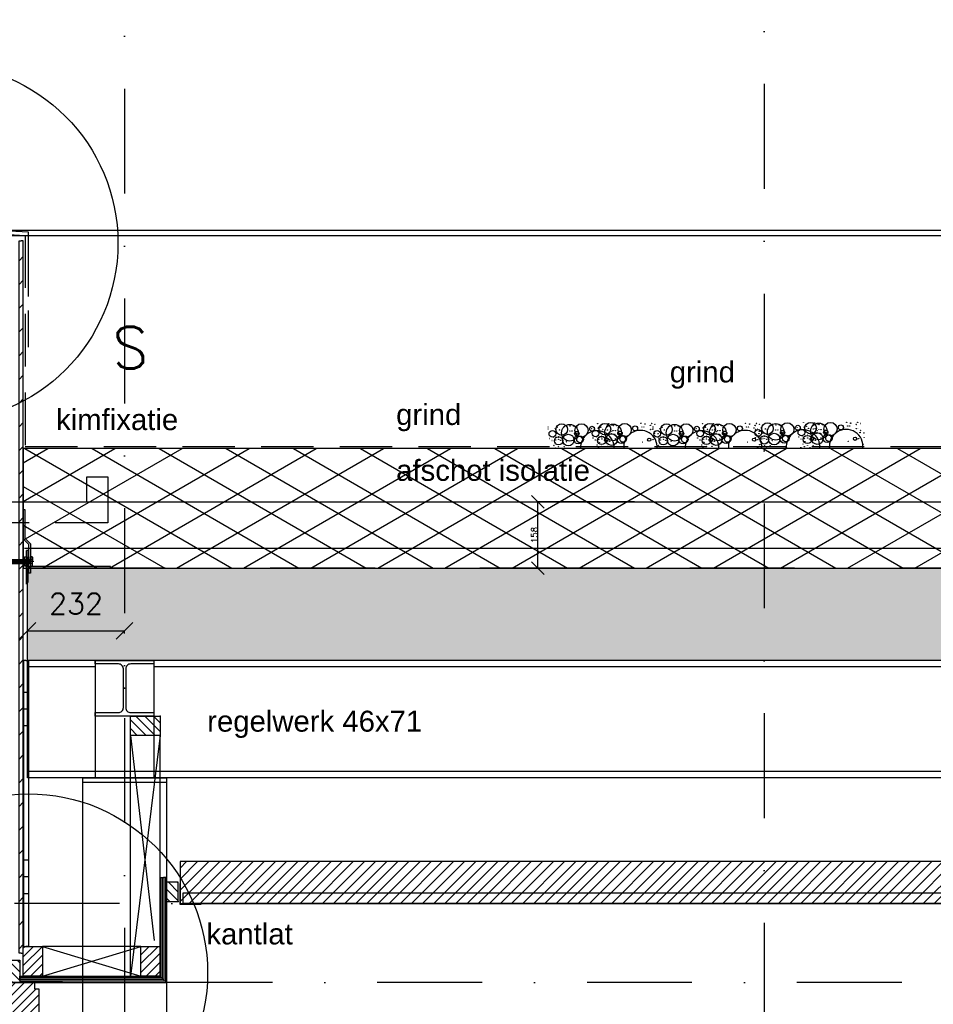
# Model space of a CAD drawing. Extents: x 0 to 316966, y 0 to 192112.
# Tile 20 of 54: x 158839 to 161017, y 105256 to 107603. Entities that reach past the tile are written whole.
import ezdxf

# ---------------------------------------------------------------- set-up
doc = ezdxf.new("R2010")
doc.units = 0
doc.header["$LTSCALE"] = 20
doc.header["$MEASUREMENT"] = 0
doc.header["$PDSIZE"] = -1
for name, pattern in [('DASHDOT', [25, 12.5, -6.25, 0, -6.25]), ('DD1', [2.66667, 1.66667, -0.5, 0, -0.5]), ('HIDDEN', [9.375, 6.25, -3.125])]:
    doc.linetypes.add(name, pattern=pattern)
doc.layers.get('0').update_dxf_attribs({"linetype": 'CONTINUOUS'})
doc.layers.get('DEFPOINTS').update_dxf_attribs({"linetype": 'CONTINUOUS'})
for name, color, linetype in [('25', 7, 'CONTINUOUS'), ('_DETAILNUMMERS', 4, 'CONTINUOUS'), ('_DETAILNUMMERSTEKST', 4, 'CONTINUOUS'), ('A--01A1_ACEER', 1, 'CONTINUOUS'), ('A--A21--_F-23-', 9, 'CONTINUOUS'), ('A--A23--_F--3-', 9, 'CONTINUOUS'), ('A--A25--_F--3-', 9, 'CONTINUOUS'), ('A--A30--_F--3-', 9, 'CONTINUOUS'), ('A--A35--_F--3-', 9, 'CONTINUOUS'), ('A--A42--_F-23-', 9, 'CONTINUOUS'), ('A--A42--_F123-', 9, 'CONTINUOUS'), ('A--L13D3_VLOEREN', 3, 'CONTINUOUS'), ('A--L21--', 3, 'CONTINUOUS'), ('A--L21--_F-23-', 4, 'CONTINUOUS'), ('A--L21D1_BUITENWAND', 1, 'CONTINUOUS'), ('A--L21DC1_BUITENWAND', 1, 'HIDDEN'), ('A--L25--', 7, 'CONTINUOUS'), ('A--L25--_F-23-', 7, 'CONTINUOUS'), ('A--L27DC4_DAKEN', 4, 'HIDDEN'), ('A--L28--', 7, 'CONTINUOUS'), ('A--L28--_F--3-', 1, 'CONTINUOUS'), ('A--L28D1_KONSTRUKTIES', 1, 'CONTINUOUS'), ('A--L30--', 7, 'CONTINUOUS'), ('A--L30--_F123-', 7, 'CONTINUOUS'), ('A--L31--', 2, 'CONTINUOUS'), ('A--L31--_F--3-', 7, 'CONTINUOUS'), ('A--L31D1_BUITENKOZIJN', 1, 'CONTINUOUS'), ('A--L35--', 7, 'CONTINUOUS'), ('A--L35--_F-23-', 7, 'CONTINUOUS'), ('A--L35-D2-_PLAFONDS', 2, 'CONTINUOUS'), ('A--L35-D4-_PLAFONDS', 4, 'CONTINUOUS'), ('A--L351-_F-23-', 7, 'CONTINUOUS'), ('A--L35D1_PLAFONDS', 1, 'CONTINUOUS'), ('A--L42--', 7, 'CONTINUOUS'), ('A--L42--_F--3-', 7, 'CONTINUOUS'), ('A--L42--_F-23-', 7, 'CONTINUOUS'), ('A--M$1A-_F123-', 1, 'CONTINUOUS'), ('A--T$1A-_F123_20', 1, 'CONTINUOUS'), ('STRAMIEN', 8, 'DD1'), ('X--LR---_CP', 7, 'CONTINUOUS')]:
    doc.layers.add(name, color=color, linetype=linetype)
doc.styles.add('ALFA-0_25', font='ROMANS')
doc.styles.add('EB2', font='ARIAL.TTF')
doc.styles.add('HIEMSTRA', font='romans.shx')
doc.styles.add('MAATLIJN', font='ROMANS')
doc.dimstyles.new('ALFA25', dxfattribs={"dimscale": 0.3, "dimtxt": 50, "dimasz": 100, "dimexe": 0, "dimexo": 0, "dimgap": 2, "dimtad": 1, "dimdec": 0, "dimzin": 0, "dimdsep": 46, "dimtxsty": 'MAATLIJN', "dimblk1": 'OBLIQUE', "dimblk2": 'OBLIQUE', "dimsah": 1, "dimcen": 0, "dimclrd": 1, "dimclre": 1, "dimclrt": 2, "dimadec": 0, "dimazin": 0, "dimtfac": 0.75, "dimtdec": 4, "dimtix": 1, "dimtmove": 2, "dimatfit": 3, "dimldrblk": 'OBLIQUE', "dimfxl": 0, "dimtvp": 1.5, "dimtolj": 1, "dimtzin": 0, "dimarcsym": 0})
doc.dimstyles.new('STANDARD$0', dxfattribs={"dimscale": 50, "dimtxt": 2.5, "dimasz": 2, "dimexe": 2, "dimexo": 0, "dimgap": 2, "dimtad": 1, "dimdec": 0, "dimzin": 0, "dimdsep": 46, "dimtxsty": 'ALFA-0_25', "dimblk1": 'OBLIQUE', "dimblk2": 'OBLIQUE', "dimsah": 1, "dimcen": -3, "dimdle": 2, "dimclrd": 1, "dimclre": 1, "dimclrt": 2, "dimadec": 0, "dimazin": 0, "dimtfac": 0.666667, "dimtofl": 0, "dimtmove": 2, "dimatfit": 3, "dimldrblk": 'OBLIQUE', "dimfxl": 0, "dimtvp": 0.833333, "dimtolj": 1, "dimtzin": 0, "dimarcsym": 0})
pattern_1 = [(45, (0, 0), (-10.6066, 10.6066), [])]

# ---------------------------------------------------------------- blocks, each defined once
blk = doc.blocks.new('GRIND')
for centre, radius in [((11.9, 51.7), 0.331), ((11.9, 47), 0.331), ((28.6, 47.3), 0.331), ((28.6, 47.3), 0.331), ((44.2, 45.6), 13.8), ((33.6, 51.1), 0.331), ((63.6, 37.9), 19.8), ((48.9, 52), 0.331), ((64.1, 53.8), 0.331), ((64.2, 53.8), 0.331), ((72.1, 53.9), 0.331), ((72.2, 53.8), 0.331), ((72.4, 53.8), 0.331), ((91.4, 43.5), 15.8), ((80.2, 51.6), 0.331), ((116.3, 47.4), 5.94), ((114.8, 47.9), 0.331), ((121.3, 51), 0.331), ((130, 59.7), 0.331), ((131.5, 48.3), 0.331), ((131.5, 48.3), 0.331), ((132.3, 50.9), 0.331), ((147.1, 46.5), 13.8), ((136.5, 52.1), 0.331), ((137, 50.9), 0.331), ((139.4, 57.3), 0.331), ((139.6, 57.8), 0.331), ((166.5, 38.8), 19.8), ((151.8, 53), 0.331), ((152.6, 54.6), 0.331), ((152.9, 54.4), 0.331), ((155.8, 59.1), 0.331), ((156.1, 59.6), 0.331), ((163.4, 56.7), 0.331), ((167, 54.8), 0.331), ((167.1, 54.7), 0.331), ((175, 54.8), 0.331), ((175.1, 54.8), 0.331), ((175.3, 54.7), 0.331), ((194.3, 44.4), 15.8), ((219.2, 48.3), 5.94), ((224.2, 51.9), 0.331), ((232.9, 60.6), 0.331), ((235.2, 51.8), 0.331), ((239.9, 51.8), 0.331), ((242.3, 58.3), 0.331), ((242.5, 58.8), 0.331), ((255.5, 55.5), 0.331), ((255.8, 55.3), 0.331), ((258.7, 60), 0.331), ((259, 60.5), 0.331), ((261.6, 51.7), 0.331), ((261.6, 47), 0.331), ((266.3, 57.7), 0.331), ((278.3, 47.3), 0.331), ((278.3, 47.3), 0.331), ((293.8, 45.6), 13.8), ((283.3, 51.1), 0.331), ((313.2, 37.9), 19.8), ((298.6, 52), 0.331), ((313.7, 53.8), 0.331), ((313.8, 53.8), 0.331), ((321.7, 53.9), 0.331), ((321.9, 53.8), 0.331), ((322, 53.8), 0.331), ((341, 43.5), 15.8), ((329.8, 51.6), 0.331), ((366, 47.4), 5.94), ((364.4, 47.9), 0.331), ((370.9, 51), 0.331), ((379.6, 59.7), 0.331), ((381.2, 48.3), 0.331), ((381.2, 48.3), 0.331), ((381.9, 50.9), 0.331), ((396.7, 46.5), 13.8), ((386.2, 52.1), 0.331), ((386.6, 50.9), 0.331), ((389, 57.3), 0.331), ((389.3, 57.8), 0.331), ((416.1, 38.8), 19.8), ((401.5, 53), 0.331), ((402.2, 54.6), 0.331), ((402.5, 54.4), 0.331), ((405.4, 59.1), 0.331), ((405.7, 59.6), 0.331), ((413.1, 56.7), 0.331), ((416.6, 54.8), 0.331), ((416.7, 54.7), 0.331), ((424.6, 54.8), 0.331), ((424.8, 54.8), 0.331), ((424.9, 54.7), 0.331), ((443.9, 44.4), 15.8), ((468.9, 48.3), 5.94), ((473.8, 51.9), 0.331), ((482.5, 60.6), 0.331), ((484.8, 51.8), 0.331), ((489.5, 51.8), 0.331), ((491.9, 58.3), 0.331), ((492.2, 58.8), 0.331), ((502.5, 49.3), 0.331), ((505.1, 55.5), 0.331), ((505.4, 55.3), 0.331), ((508.3, 60), 0.331), ((508.6, 60.5), 0.331), ((516, 57.7), 0.331), ((519.2, 49.6), 0.331), ((519.2, 49.6), 0.331), ((534.7, 47.9), 13.8), ((529.5, 46.9), 0.331), ((529.8, 47.2), 0.331), ((554.2, 40.1), 19.8), ((539.5, 54.3), 0.331), ((554.6, 56.1), 0.331), ((554.8, 56.1), 0.331), ((562.6, 56.2), 0.331), ((562.8, 56.1), 0.331), ((563, 56.1), 0.331), ((581.9, 45.8), 15.8), ((606.9, 49.7), 5.94), ((605.4, 50.2), 0.331), ((611.8, 53.3), 0.331), ((620.5, 61.9), 0.331), ((622.1, 50.5), 0.331), ((622.1, 50.5), 0.331), ((622.9, 53.1), 0.331), ((637.6, 48.8), 13.8), ((627.6, 53.1), 0.331), ((629.9, 59.6), 0.331), ((630.2, 60.1), 0.331), ((632.4, 47.9), 0.331), ((632.7, 48.1), 0.331), ((657.1, 41.1), 19.8), ((642.4, 55.3), 0.331), ((643.1, 56.8), 0.331), ((643.4, 56.7), 0.331), ((643.7, 46.9), 0.331), ((644, 46.7), 0.331), ((646.4, 61.4), 0.331), ((646.7, 61.8), 0.331), ((648.7, 47.9), 0.331), ((654, 59), 0.331), ((657.5, 57), 0.331), ((657.7, 57), 0.331), ((665.5, 57.1), 0.331), ((665.7, 57.1), 0.331), ((665.9, 57), 0.331), ((684.8, 46.7), 15.8), ((709.8, 50.6), 5.94), ((714.7, 54.2), 0.331), ((723.4, 62.9), 0.331), ((725.8, 54.1), 0.331), ((730.5, 54.1), 0.331), ((732.8, 60.5), 0.331), ((733.1, 61), 0.331), ((746, 57.8), 0.331), ((746.3, 57.6), 0.331), ((746.6, 47.8), 0.331), ((746.9, 47.6), 0.331), ((749.3, 62.3), 0.331), ((749.6, 62.8), 0.331), ((751.6, 48.8), 0.331), ((756.9, 59.9), 0.331), ((21.9, 35.1), 7.92), ((15.7, 24.2), 0.331), ((24.3, 27.4), 0.331), ((24.4, 27.4), 0.331), ((36.6, 18.6), 9.89), ((31.5, 27.2), 0.331), ((36.2, 28.8), 0.331), ((36.6, 27), 0.331), ((38.9, 44.7), 0.331), ((39.3, 44.9), 0.331), ((42.4, 32.2), 0.331), ((42.4, 32.2), 0.331), ((44.4, 43.2), 0.331), ((45.3, 23.5), 0.331), ((59.9, 20.6), 13.8), ((63.6, 42.1), 0.331), ((68.9, 42.1), 0.331), ((83.6, 21), 9.89), ((80.1, 35.8), 5.32), ((80.1, 35.8), 0.331), ((80.1, 35.8), 0.331), ((87.8, 22.1), 7.91), ((80.5, 25.5), 0.331), ((80.5, 25.5), 0.331), ((80.5, 25.5), 0.331), ((80.5, 25.5), 0.331), ((82.7, 33.2), 0.331), ((82.7, 33.2), 0.331), ((82.7, 33.2), 0.331), ((82.7, 33.2), 0.331), ((92.2, 26.1), 0.331), ((124.8, 36), 7.92), ((118.6, 25.2), 0.331), ((127.2, 28.3), 0.331), ((127.3, 28.4), 0.331), ((139.5, 19.6), 9.89), ((134.4, 28.1), 0.331), ((139.1, 29.8), 0.331), ((139.5, 28), 0.331), ((139.9, 23.3), 0.331), ((141.8, 45.6), 0.331), ((142.1, 45.9), 0.331), ((145.3, 33.1), 0.331), ((145.3, 33.1), 0.331), ((150.1, 20.5), 3.96), ((147.3, 44.1), 0.331), ((148.2, 24.5), 0.331), ((162.8, 21.6), 13.8), ((153.1, 44.6), 0.331), ((153.4, 44.4), 0.331), ((158.1, 45.6), 0.331), ((161.7, 34.7), 0.331), ((162.3, 35.6), 0.331), ((162.8, 40.3), 0.331), ((166.5, 43), 0.331), ((171.1, 34.4), 0.331), ((171.7, 23.3), 0.331), ((171.8, 43), 0.331), ((186.5, 21.9), 9.89), ((183, 36.7), 5.32), ((183, 36.7), 0.331), ((183, 36.7), 0.331), ((190.7, 23), 7.91), ((183.4, 26.4), 0.331), ((183.4, 26.4), 0.331), ((183.4, 26.4), 0.331), ((183.4, 26.4), 0.331), ((185.6, 34.1), 0.331), ((185.6, 34.1), 0.331), ((185.6, 34.1), 0.331), ((185.6, 34.1), 0.331), ((195.1, 27.1), 0.331), ((253, 21.4), 3.96), ((256, 45.6), 0.331), ((256.3, 45.4), 0.331), ((261, 46.5), 0.331), ((271.5, 35.1), 7.92), ((264.6, 35.6), 0.331), ((265.2, 36.5), 0.331), ((265.4, 24.2), 0.331), ((265.7, 41.2), 0.331), ((274, 35.4), 0.331), ((273.9, 27.4), 0.331), ((274, 27.4), 0.331), ((274.6, 24.2), 0.331), ((286.2, 18.6), 9.89), ((281.1, 27.2), 0.331), ((285.8, 28.8), 0.331), ((286.2, 27), 0.331), ((288.6, 44.7), 0.331), ((288.9, 44.9), 0.331), ((292, 32.2), 0.331), ((292, 32.2), 0.331), ((294.1, 43.2), 0.331), ((294.9, 23.5), 0.331), ((309.6, 20.6), 13.8), ((313.2, 42.1), 0.331), ((318.5, 42.1), 0.331), ((333.3, 21), 9.89), ((329.7, 35.8), 5.32), ((329.7, 35.8), 0.331), ((329.7, 35.8), 0.331), ((337.4, 22.1), 7.91), ((330.1, 25.5), 0.331), ((330.1, 25.5), 0.331), ((330.1, 25.5), 0.331), ((330.1, 25.5), 0.331), ((332.4, 33.2), 0.331), ((332.4, 33.2), 0.331), ((332.4, 33.2), 0.331), ((332.4, 33.2), 0.331), ((341.9, 26.1), 0.331), ((374.4, 36), 7.92), ((368.3, 25.2), 0.331), ((376.8, 28.3), 0.331), ((376.9, 28.4), 0.331), ((389.1, 19.6), 9.89), ((384, 28.1), 0.331), ((388.7, 29.8), 0.331), ((389.1, 28), 0.331), ((389.6, 23.3), 0.331), ((391.5, 45.6), 0.331), ((391.8, 45.9), 0.331), ((394.9, 33.1), 0.331), ((394.9, 33.1), 0.331), ((399.7, 20.5), 3.96), ((397, 44.1), 0.331), ((397.8, 24.5), 0.331), ((412.5, 21.6), 13.8), ((402.8, 44.6), 0.331), ((403.1, 44.4), 0.331), ((407.8, 45.6), 0.331), ((411.3, 34.7), 0.331), ((411.9, 35.6), 0.331), ((412.5, 40.3), 0.331), ((416.1, 43), 0.331), ((420.7, 34.4), 0.331), ((421.3, 23.3), 0.331), ((421.4, 43), 0.331), ((436.1, 21.9), 9.89), ((432.6, 36.7), 5.32), ((432.6, 36.7), 0.331), ((432.6, 36.7), 0.331), ((440.3, 23), 7.91), ((433, 26.4), 0.331), ((433, 26.4), 0.331), ((433, 26.4), 0.331), ((433, 26.4), 0.331), ((435.3, 34.1), 0.331), ((435.3, 34.1), 0.331), ((435.3, 34.1), 0.331), ((435.3, 34.1), 0.331), ((444.8, 27.1), 0.331), ((502.6, 21.4), 3.96), ((512.5, 37.4), 7.92), ((505.7, 45.6), 0.331), ((506, 45.4), 0.331), ((506.3, 26.5), 0.331), ((510.7, 46.5), 0.331), ((514.2, 35.6), 0.331), ((514.8, 36.5), 0.331), ((514.8, 29.7), 0.331), ((515, 29.7), 0.331), ((515.4, 41.2), 0.331), ((527.1, 20.9), 9.89), ((522, 29.4), 0.331), ((523.6, 35.4), 0.331), ((524.2, 24.2), 0.331), ((526.8, 31.1), 0.331), ((527.1, 29.3), 0.331), ((527.6, 24.6), 0.331), ((532.9, 34.5), 0.331), ((532.9, 34.5), 0.331), ((535, 45.5), 0.331), ((535.8, 25.8), 0.331), ((550.5, 22.9), 13.8), ((554.2, 44.3), 0.331), ((559.5, 44.3), 0.331), ((574.2, 23.2), 9.89), ((570.7, 38), 5.32), ((570.7, 38), 0.331), ((570.7, 38), 0.331), ((578.4, 24.4), 7.91), ((571.1, 27.8), 0.331), ((571.1, 27.8), 0.331), ((571.1, 27.8), 0.331), ((571.1, 27.8), 0.331), ((573.3, 35.5), 0.331), ((573.3, 35.5), 0.331), ((573.3, 35.5), 0.331), ((573.3, 35.5), 0.331), ((582.8, 28.4), 0.331), ((615.4, 38.3), 7.92), ((609.2, 27.5), 0.331), ((617.7, 30.6), 0.331), ((617.8, 30.6), 0.331), ((630, 21.8), 9.89), ((623, 23.8), 0.331), ((624.9, 30.4), 0.331), ((629.6, 32.1), 0.331), ((630, 30.3), 0.331), ((630.5, 25.6), 0.331), ((635.1, 23.3), 0.331), ((635.8, 35.4), 0.331), ((635.8, 35.4), 0.331), ((640.6, 22.7), 3.96), ((637.9, 46.4), 0.331), ((638.7, 26.7), 0.331), ((653.4, 23.8), 13.8), ((640.2, 23.2), 0.331), ((652.2, 37), 0.331), ((652.8, 37.9), 0.331), ((653.4, 42.6), 0.331), ((657.1, 45.3), 0.331), ((661.6, 36.7), 0.331), ((662.2, 25.6), 0.331), ((662.4, 45.3), 0.331), ((677.1, 24.2), 9.89), ((673.6, 39), 5.32), ((673.6, 39), 0.331), ((673.6, 39), 0.331), ((681.3, 25.3), 7.91), ((674, 28.7), 0.331), ((674, 28.7), 0.331), ((674, 28.7), 0.331), ((674, 28.7), 0.331), ((676.2, 36.4), 0.331), ((676.2, 36.4), 0.331), ((676.2, 36.4), 0.331), ((676.2, 36.4), 0.331), ((685.7, 29.3), 0.331), ((743.5, 23.7), 3.96), ((747.4, 23.2), 0.331), ((752.2, 23.8), 0.331), ((755.1, 37.9), 0.331), ((755.7, 38.8), 0.331), ((756.3, 43.5), 0.331), ((764.5, 37.6), 0.331), ((765.1, 26.5), 0.331), ((21.3, 19.4), 0.331), ((25.4, 7.4), 0.331), ((25.7, 7.5), 0.331), ((28.6, 14.5), 0.331), ((29, 1.6), 0.331), ((29.5, 20.6), 0.331), ((36.6, 4.5), 0.331), ((37, 22.3), 0.331), ((41.6, 20.1), 0.331), ((46.7, 20), 0.331), ((47.2, 15.2), 0.331), ((50.1, 4.5), 0.331), ((55.4, 16.4), 0.331), ((75, 16.5), 0.331), ((123.6, 0.8), 0.331), ((124.2, 20.4), 0.331), ((128.3, 8.4), 0.331), ((128.6, 8.5), 0.331), ((131.5, 15.5), 0.331), ((131.9, 2.5), 0.331), ((132.4, 21.5), 0.331), ((133.9, 14.5), 0.331), ((139.5, 5.4), 0.331), ((144.5, 21), 0.331), ((149.6, 20.9), 0.331), ((150.1, 16.2), 0.331), ((153, 5.4), 0.331), ((153.9, 19.9), 0.331), ((158.3, 17.4), 0.331), ((158.7, 20.6), 0.331), ((168.7, 6.2), 0.331), ((168.7, 6.2), 0.331), ((168.7, 6.2), 0.331), ((168.7, 6.2), 0.331), ((177.9, 17.4), 0.331), ((191.9, 0.6), 0.331), ((236.8, 15.5), 0.331), ((256.8, 20.9), 0.331), ((261.6, 21.5), 0.331), ((270.9, 19.4), 0.331), ((271.6, 7.2), 0.331), ((271.6, 7.2), 0.331), ((271.6, 7.2), 0.331), ((271.6, 7.2), 0.331), ((275.1, 7.4), 0.331), ((275.3, 7.5), 0.331), ((278.3, 14.5), 0.331), ((278.6, 1.6), 0.331), ((279.2, 20.6), 0.331), ((286.2, 4.5), 0.331), ((286.7, 22.3), 0.331), ((291.3, 20.1), 0.331), ((296.4, 20), 0.331), ((296.8, 15.2), 0.331), ((299.7, 4.5), 0.331), ((305.1, 16.4), 0.331), ((324.6, 16.5), 0.331), ((373.3, 0.8), 0.331), ((373.8, 20.4), 0.331), ((378, 8.4), 0.331), ((378.2, 8.5), 0.331), ((381.2, 15.5), 0.331), ((381.5, 2.5), 0.331), ((382.1, 21.5), 0.331), ((383.6, 14.5), 0.331), ((389.1, 5.4), 0.331), ((394.2, 21), 0.331), ((399.3, 20.9), 0.331), ((399.7, 16.2), 0.331), ((402.6, 5.4), 0.331), ((403.6, 19.9), 0.331), ((408, 17.4), 0.331), ((408.4, 20.6), 0.331), ((418.4, 6.2), 0.331), ((418.4, 6.2), 0.331), ((418.4, 6.2), 0.331), ((418.4, 6.2), 0.331), ((427.5, 17.4), 0.331), ((441.6, 0.6), 0.331), ((486.5, 15.5), 0.331), ((506.5, 20.9), 0.331), ((511.3, 21.5), 0.331), ((511.3, 2.1), 0.331), ((511.9, 21.7), 0.331), ((516, 9.7), 0.331), ((516.2, 9.8), 0.331), ((519.2, 16.8), 0.331), ((519.5, 3.8), 0.331), ((520.1, 22.9), 0.331), ((521.3, 7.2), 0.331), ((521.3, 7.2), 0.331), ((521.3, 7.2), 0.331), ((521.3, 7.2), 0.331), ((527.2, 6.8), 0.331), ((532.2, 22.3), 0.331), ((533, 1.5), 0.331), ((537.3, 22.2), 0.331), ((537.8, 17.5), 0.331), ((540.7, 6.8), 0.331), ((546, 18.7), 0.331), ((565.5, 18.7), 0.331), ((579.6, 2), 0.331), ((614.2, 3), 0.331), ((614.8, 22.6), 0.331), ((618.9, 10.7), 0.331), ((619.1, 10.7), 0.331), ((622.1, 17.7), 0.331), ((622.4, 4.8), 0.331), ((624.5, 16.8), 0.331), ((630.1, 7.7), 0.331), ((635.9, 2.4), 0.331), ((640.7, 18.5), 0.331), ((643.6, 7.7), 0.331), ((644.5, 22.2), 0.331), ((648.9, 19.6), 0.331), ((649.3, 22.9), 0.331), ((659.3, 8.5), 0.331), ((659.3, 8.5), 0.331), ((659.3, 8.5), 0.331), ((659.3, 8.5), 0.331), ((668.4, 19.7), 0.331), ((682.5, 2.9), 0.331), ((727.4, 17.7), 0.331), ((762.2, 9.5), 0.331), ((762.2, 9.5), 0.331), ((762.2, 9.5), 0.331), ((762.2, 9.5), 0.331)]:
    blk.add_circle(centre, radius)
for centre, start, end in [((128.9, 2.6), 356.2296, 183.7704), ((231.8, 3.6), 354.8736, 185.1264), ((378.5, 2.6), 356.2296, 183.7704), ((481.4, 3.6), 354.8736, 185.1264), ((619.4, 4.9), 352.9574, 187.0426), ((722.3, 5.8), 351.5931, 188.4069)]:
    blk.add_arc(centre, 40, start, end)
blk = doc.blocks.new('Q031612A')
at = {"layer": 'A--L35--_F-23-', "color": 1, "linetype": 'Continuous'}
for points in [[(0, 0), (0, 11), (-4.5, 11), (-5, 10.5), (-5, -10.5), (-4.5, -11), (0, -11), (0, -4.7), (-4.5, -4.7), (0, -4.7), (0, -11), (-4.5, -11), (-5, -10.5), (-5, -4.2), (-4.5, -4.7), (-5, -5.2)], [(-5, 4.4), (-4.5, 4.9), (-5, 5.4)], [(-4.5, 4.9), (0, 4.9), (0, -4.7)], [(1.7, 4.5), (0.6, -4.4)], [(0.6, 4.5), (0.6, -4.4)], [(3.2, 4.5), (2.1, -4.4)], [(4.7, 4.5), (3.6, -4.4)], [(6.2, 4.5), (5.1, -4.4)], [(7.7, 4.5), (6.6, -4.4)], [(9.2, 4.5), (8.1, -4.4)], [(10.7, 4.5), (9.6, -4.4)], [(12.3, 4.5), (11.2, -4.4)], [(13.8, 4.5), (12.7, -4.4)], [(15.3, 4.5), (14.2, -4.4)], [(16.8, 4.5), (15.7, -4.4)], [(18.3, 4.5), (17.2, -4.4)], [(19.8, 4.5), (18.7, -4.4)], [(21.3, 4.5), (20.2, -4.4)], [(22.8, 4.5), (21.7, -4.4)], [(24.3, 4.5), (23.2, -4.4)], [(25.9, 4.5), (24.8, -4.4)], [(27.4, 4.5), (26.3, -4.4)], [(28.9, 4.5), (27.8, -4.4)], [(30.4, 4.5), (29.3, -4.4)], [(31.9, 4.5), (30.8, -4.4)], [(33.4, 4.5), (32.3, -4.4)], [(34.9, 4.5), (33.8, -4.4)], [(36.4, 4.5), (35.3, -4.4)], [(37.9, 4.5), (36.8, -4.4)], [(39.5, 4.5), (38.4, -4.4)], [(41, 4.5), (39.9, -4.4)], [(42.5, 4.5), (41.4, -4.4)], [(44, 4.5), (42.9, -4.4)], [(45.5, 4.5), (44.4, -4.4)], [(47, 4.5), (45.9, -4.4)], [(47.6, -2.8), (47.5, -4.1)]]:
    blk.add_lwpolyline(points, dxfattribs=at)
blk.add_lwpolyline([(47.6, 4), (47.1, 4.5), (0, 4.5), (0, -4.4), (47.1, -4.4), (47.6, -3.9)], close=True, dxfattribs=at)
at = {"layer": 'A--L351-_F-23-', "color": 1, "linetype": 'DASHDOT'}
blk.add_lwpolyline([(-7.9, 0), (51.6, 0)], dxfattribs=at)
at = {"layer": 'X--LR---_CP', "color": 1, "linetype": 'DASHDOT'}
blk.add_point((0, 0), dxfattribs=at)
blk.add_point((0, 0), dxfattribs=at)
blk.add_point((0, 0), dxfattribs=at)
blk = doc.blocks.new('Q031611-')
at = {"layer": 'A--L35--_F-23-', "color": 1, "linetype": 'Continuous'}
for points in [[(5, 5.4), (5, 10.5), (4.5, 11), (0.5, 11), (0, 10.5), (0, 5.4), (0.5, 4.9), (4.5, 4.9), (5, 5.4), (5, 4.4), (4.5, 4.9), (5, 4.4), (5, -4.2), (4.5, -4.7), (0.5, -4.7), (0, -5.2), (0, -10.5), (0.5, -11), (4.5, -11), (5, -10.5), (5, -4.2), (4.5, -4.7), (5, -5.2), (4.5, -4.7), (0.5, -4.7), (0, -4.2), (0, -5.2), (0, 4.4), (0.5, 4.9), (0, 5.4), (0, 4.4)], [(0, 4.4), (0, -4.7)]]:
    blk.add_lwpolyline(points, dxfattribs=at)
at = {"layer": 'X--LR---_CP', "color": 1, "linetype": 'Continuous'}
blk.add_point((0, 0), dxfattribs=at)
blk.add_point((0, 0), dxfattribs=at)
blk.add_point((0, 0), dxfattribs=at)
blk = doc.blocks.new('Q020259-')
at = {"layer": 'A--A25--_F--3-'}
h = blk.add_hatch(dxfattribs=at)
h.set_pattern_fill('ALFALINE', color=256, scale=15, style=0, pattern_type=2)
h.set_pattern_definition(pattern_1)
h.paths.add_polyline_path([(0, 0), (0, 46), (28, 46), (28, 0)])
at = {"layer": 'A--L25--_F-23-', "color": 2, "linetype": 'Continuous'}
blk.add_lwpolyline([(0, 0), (0, 46), (28, 46), (28, 0)], close=True, dxfattribs=at)
at = {"layer": 'X--LR---_CP'}
for p in [(0, 0), (0, 0), (28, 0)]:
    blk.add_point(p, dxfattribs=at)
blk = doc.blocks.new('_OBLIQUE')
at = {"color": 0, "linetype": 'ByBlock'}
blk.add_line((-0.5, -0.5), (0.5, 0.5), dxfattribs=at)
blk = doc.blocks.new('*D196')
at = {"layer": 'A--M$1A-_F123-', "color": 1, "lineweight": -2}
for p, q in [((160304.9, 106453.6), (160074.3, 106453.6)), ((160074.3, 106295.9), (160074.3, 106453.6)), ((160304.9, 106295.9), (160074.3, 106295.9))]:
    blk.add_line(p, q, dxfattribs=at)
at = {"layer": 'DEFPOINTS', "color": 0}
for p in [(160074.3, 106453.6), (160304.9, 106453.6), (160304.9, 106295.9)]:
    blk.add_point(p, dxfattribs=at)
at = {"layer": 'A--M$1A-_F123-', "color": 1, "lineweight": -2, "xscale": 30, "yscale": 30, "zscale": 30}
for p, rotation in [((160074.3, 106453.6), 90), ((160074.3, 106295.9), 270)]:
    blk.add_blockref('_OBLIQUE', p, dxfattribs=dict(at, rotation=rotation))
at = {"layer": 'A--M$1A-_F123-', "color": 2, "insert": (160066.2, 106374.7), "char_height": 15, "attachment_point": 5, "rotation": 90, "style": 'MAATLIJN'}
blk.add_mtext('\\A1;158', dxfattribs=at)
blk = doc.blocks.new('*U481')
at = {"layer": 'A--A42--_F-23-', "linetype": 'Continuous'}
h = blk.add_hatch(dxfattribs=at)
h.set_pattern_fill('ALFALINE', color=256, scale=40, style=0)
h.set_pattern_definition([(45, (-158842.765, -105377.897), (-28.284271, 28.284271), [])])
h.paths.add_polyline_path([(0, 0), (-5, 0), (-5, 1698), (0, 1698), (5, 1698), (5, 0)])
at = {"layer": 'A--L42--_F-23-', "color": 2, "linetype": 'Continuous'}
for points in [[(0, 0), (-5, 0), (-5, 1698), (0, 1698)], [(0, 0), (5, 0), (5, 1698), (0, 1698)]]:
    blk.add_lwpolyline(points, dxfattribs=at)
blk = doc.blocks.new('Q020490-')
at = {"layer": 'A--L28--_F--3-', "color": 4, "linetype": 'Continuous'}
blk.add_lwpolyline([(70, -66.5), (-70, -66.5), (-70, -58), (-14.75, -58, 0.4142136), (-2.75, -46), (-2.75, 46, 0.4142136), (-14.75, 58), (-70, 58), (-70, 66.5), (70, 66.5), (70, 58), (14.75, 58, 0.4142136), (2.75, 46), (2.75, -46, 0.4142136), (14.75, -58), (70, -58)], format="xyb", close=True, dxfattribs=at)
at = {"layer": 'X--LR---_CP'}
for p in [(-2.75, 0), (0, 0), (2.75, 0)]:
    blk.add_point(p, dxfattribs=at)
blk = doc.blocks.new('Q020279-')
at = {"layer": 'A--A25--_F--3-'}
h = blk.add_hatch(dxfattribs=at)
h.set_pattern_fill('ALFALINE', color=256, scale=15, style=0, pattern_type=2)
h.set_pattern_definition(pattern_1)
h.paths.add_polyline_path([(0, 0), (0, 71), (46, 71), (46, 0)])
at = {"layer": 'A--L25--_F-23-', "color": 2, "linetype": 'Continuous'}
blk.add_lwpolyline([(0, 0), (0, 71), (46, 71), (46, 0)], close=True, dxfattribs=at)
at = {"layer": 'X--LR---_CP'}
for p in [(0, 0), (0, 0), (46, 0)]:
    blk.add_point(p, dxfattribs=at)
blk = doc.blocks.new('KOZIJN_VE')
at = {"layer": 'A--A35--_F--3-'}
h = blk.add_hatch(dxfattribs=at)
h.set_pattern_fill('ALFALINE', color=256, scale=15, angle=90, style=0, pattern_type=2)
h.set_pattern_definition([(135, (544.007, -368.999), (-10.6066, -10.6066), [])])
h.paths.add_polyline_path([(-20, 53.4), (-20, 0), (-71, 0), (-71, -14), (-91, -17.6), (-91, 53.4)])
h = blk.add_hatch(dxfattribs=at)
h.set_pattern_fill('ALFALINE', color=256, scale=15, style=0, pattern_type=2)
h.set_pattern_definition([(45, (544.007, -368.999), (-10.6066, 10.6066), [])])
h.paths.add_polyline_path([(-125, -23.6), (-71, -14), (-71, 0), (15, 0), (15, -15), (25, -15), (25, -74), (-26, -74), (-26, -95), (-92, -95), (-92, -81), (-102, -81), (-110, -95), (-125, -95)])
at = {"layer": 'A--L31--_F--3-', "color": 2, "linetype": 'Continuous'}
for points in [[(-20, 53.4), (-20, 53.4), (-20, 0), (-71, 0), (-71, -14), (-91, -17.6), (-91, 53.4)], [(-125, -23.6), (-71, -14), (-71, 0), (15, 0), (15, -15), (25, -15), (25, -74), (-26, -74), (-26, -95), (-92, -95), (-92, -95), (-92, -81), (-102, -81), (-110, -95), (-125, -95)]]:
    blk.add_lwpolyline(points, close=True, dxfattribs=at)
at = {"layer": 'X--LR---_CP', "color": 1}
blk.add_point((0, 0), dxfattribs=at)
blk = doc.blocks.new('*U459')
at = {"layer": 'A--A30--_F--3-', "linetype": 'Continuous'}
h = blk.add_hatch(dxfattribs=at)
h.set_pattern_fill('ALFALINE', color=256, scale=4, angle=135, style=0)
h.set_pattern_definition([(180, (0, 0), (2e-13, -4), [])])
h.paths.add_polyline_path([(0, 0), (0, 7.5), (334.5, 7.5), (342, 0), (349.5, -7.5), (0, -7.5)])
at = {"layer": 'A--L30--_F123-', "color": 1, "linetype": 'Continuous'}
for points in [[(0, 0), (0, 7.5), (334.5, 7.5), (334.5, 7.5)], [(0, 0), (0, -7.5), (349.5, -7.5), (349.5, -7.5)]]:
    blk.add_lwpolyline(points, dxfattribs=at)
blk = doc.blocks.new('*U458')
at = {"layer": 'A--A30--_F--3-', "linetype": 'Continuous'}
h = blk.add_hatch(dxfattribs=at)
h.set_pattern_fill('ALFALINE', color=256, scale=4, angle=225, style=0)
h.set_pattern_definition([(270, (0, 0), (4, -9e-16), [])])
h.paths.add_polyline_path([(0, 0), (7.5, -7.5), (7.5, 243.1), (0, 243.1), (-7.5, 243.1), (-7.5, 7.5)])
at = {"layer": 'A--L30--_F123-', "color": 1, "linetype": 'Continuous'}
for points in [[(-7.5, 7.5), (-7.5, 7.5), (-7.5, 243.1), (0, 243.1)], [(7.5, -7.5), (7.5, -7.5), (7.5, 243.1), (0, 243.1)]]:
    blk.add_lwpolyline(points, dxfattribs=at)
blk = doc.blocks.new('*U457')
at = {"layer": 'A--A42--_F123-', "linetype": 'Continuous'}
h = blk.add_hatch(dxfattribs=at)
h.set_pattern_fill('ALFAPLST', color=256, scale=400, angle=180, style=0)
h.set_pattern_definition([(180, (0, 0), (-5e-14, -400), []), (180, (-5e-15, -40), (-5e-14, -400), []), (180, (-1e-14, -80), (-5e-14, -400), [])])
h.paths.add_polyline_path([(0, 0), (6, 0), (6, -682), (0, -682), (-6, -682), (-6, 0)])
at = {"layer": 'A--L42--_F--3-', "color": 3, "linetype": 'Continuous'}
for points in [[(0, 0), (-6, 0), (-6, -682), (0, -682)], [(0, 0), (6, 0), (6, -682), (0, -682)]]:
    blk.add_lwpolyline(points, dxfattribs=at)
blk = doc.blocks.new('*D267')
at = {"color": 1, "linetype": 'ByBlock'}
for p, q in [((158857.8, 106140.3), (158857.8, 106146.3)), ((158857.8, 106146.3), (159089.3, 106146.3)), ((159089.3, 106140.3), (159089.3, 106146.3))]:
    blk.add_line(p, q, dxfattribs=at)
at = {"layer": 'DEFPOINTS', "color": 0, "linetype": 'ByBlock'}
for p in [(158857.8, 106140.3), (159089.3, 106146.3), (159089.3, 106140.3)]:
    blk.add_point(p, dxfattribs=at)
at = {"color": 1, "linetype": 'ByBlock', "xscale": 40, "yscale": 40, "zscale": 40, "rotation": 180}
blk.add_blockref('_OBLIQUE', (158857.8, 106146.3), dxfattribs=at)
at = {"color": 1, "linetype": 'ByBlock', "xscale": 40, "yscale": 40, "zscale": 40}
blk.add_blockref('_OBLIQUE', (159089.3, 106146.3), dxfattribs=at)
at = {"color": 2, "linetype": 'ByBlock', "insert": (158973.5, 106211.3), "char_height": 50, "attachment_point": 5, "style": 'ALFA-0_25'}
blk.add_mtext('\\A1;232', dxfattribs=at)

msp = doc.modelspace()

# ---------------------------------------------------------------- hatches: boundary and pattern name
at = {"layer": 'A--01A1_ACEER', "linetype": 'Continuous'}
h = msp.add_hatch(dxfattribs=at)
h.set_pattern_fill('ANSI31', color=256, scale=150, style=0)
h.set_pattern_definition([(45, (392.222, 10550.212), (-13.2582521, 13.2582521), [])])
h.paths.add_polyline_path([(159221.487, 105496.11), (164629.265, 105496.111), (164629.265, 105596.111), (159221.487, 105596.11)])
at = {"layer": 'A--A21--_F-23-'}
h = msp.add_hatch(dxfattribs=at)
h.set_pattern_fill('ALFAISO', color=256, scale=80, angle=270, style=0, pattern_type=2)
h.set_pattern_definition([(330, (24398.95, 10540), (40, 69.282032), []), (30, (24398.95, 10540), (-40, 69.282032), [])])
h.paths.add_polyline_path([(158847.765, 106295.898), (166754.265, 106295.898), (166754.265, 106580.648), (158847.765, 106580.648)])
at = {"layer": 'A--A23--_F--3-'}
h = msp.add_hatch(dxfattribs=at)
h.set_pattern_fill('ALFABET', color=256, scale=20, angle=1, style=0, pattern_type=2)
h.set_pattern_definition([(46, (44346.57, 100), (-86.32078, 83.359004), []), (51, (44346.57, 100), (143.64922, -10.04493), [15, -165]), (356, (44346.57, 100), (-30.37155, 149.9312), [12, -132]), (101.4514, (44358.54, 99.16), (113.27778, 139.88618), [12.74804, -140.22842]), (47.1842, (44345.87, 140), (213.99344, -29.37358), [22.5, -247.5]), (97.6356, (44363.7, 137.55), (183.50393, 198.05632), [19.12206, -210.3426]), (352.1842, (44345.87, 140), (183.50378, 198.05647), [18, -198]), (22, (44366.04, 130.34), (120.76856, -78.42802), [15, -165]), (327, (44366.04, 130.34), (46.12453, 145.85721), [12, -132]), (72.4514, (44376.1, 123.81), (166.89315, 67.42906), [12.74804, -140.22842]), (38.5, (44346.567, 100), (1.269641, 66.611074), [0, -130.4, 0, -134, 0, -132.5]), (8.5, (44346.57, 100), (51.229207, 79.788568), [0, -76.4, 0, -127.4, 0, -50.5]), (328.5, (44301.974, 99.22), (106.826954, -2.64699), [0, -50, 0, -156, 0, -207]), (318.5, (44281.98, 98.87), (116.270055, 22.05355), [0, -65, 0, -103.6, 0, -147]), (318.5, (44281.98, 98.87), (116.270055, 22.05355), [0, -65, 0, -103.6, 0, -147])])
h.paths.add_polyline_path([(168853.83, 106295.898), (168853.83, 106075.898), (158857.765, 106075.898), (158857.765, 106295.898)])

# ---------------------------------------------------------------- linework, layer by layer
at = {"layer": '_DETAILNUMMERS'}
for centre in [(158646.239, 107070.736), (158860, 105330.525, -0.001)]:
    msp.add_circle(centre, 427.262, dxfattribs=at)
at = {"layer": 'A--01A1_ACEER'}
for p, q in [((158642.043, 107089.183), (166754.265, 107089.183)), ((159019.265, 106075.898), (159019.265, 105795.898)), ((159159.265, 106075.898), (159159.265, 105795.898))]:
    msp.add_line(p, q, dxfattribs=at)
at = {"layer": 'A--L13D3_VLOEREN'}
for p, q in [((158850.562, 106453.566), (166757.062, 106453.566)), ((158850.562, 106343.566), (166750.062, 106343.566)), ((158855.765, 106257.898), (158855.765, 106337.898)), ((158859.765, 106337.898), (158855.765, 106337.898)), ((158859.765, 106261.898), (158859.765, 106337.898)), ((159055.765, 106295.898), (158855.765, 106295.898)), ((159055.765, 106299.898), (158859.765, 106299.898)), ((159055.765, 106295.898), (159055.765, 106299.898))]:
    msp.add_line(p, q, dxfattribs=at)
msp.add_lwpolyline([(158860.765, 106283.898), (158860.765, 106352.241), (158847.765, 106365.241), (158847.765, 106435.241), (158851.765, 106435.241), (158851.765, 106366.898), (158864.765, 106353.898), (158864.765, 106283.898)], close=True, dxfattribs=at)
at = {"layer": 'A--L21--'}
msp.add_lwpolyline([(158847.765, 106295.898), (166754.265, 106295.898), (166754.265, 106580.648), (158847.765, 106580.648)], close=True, dxfattribs=at)
at = {"layer": 'A--L21--_F-23-', "linetype": 'Continuous'}
msp.add_lwpolyline([(168853.83, 106295.898), (168853.83, 106075.898), (158857.765, 106075.898), (158857.765, 106295.898)], close=True, dxfattribs=at)
at = {"layer": 'A--L21D1_BUITENWAND'}
msp.add_line((158571.979, 107101.912), (166754.265, 107101.912), dxfattribs=at)
at = {"layer": 'A--L21DC1_BUITENWAND'}
msp.add_lwpolyline([(158385.509, 106403.566), (158385.509, 106453.566), (158999.111, 106453.566), (158999.111, 106513.583), (159049.111, 106513.566), (159049.111, 106403.566)], close=True, dxfattribs=at)
at = {"layer": 'A--L27DC4_DAKEN'}
for p, q in [((158568.829, 107113.75), (158859.681, 107097.674)), ((158859.681, 107097.674), (158859.681, 106822.279)), ((158859.681, 107068.228), (158859.681, 106822.279))]:
    msp.add_line(p, q, dxfattribs=at)
msp.add_lwpolyline([(158571.949, 107104.693), (158852.556, 107089.183), (158852.309, 106585.567), (166742.349, 106585.648), (166742.349, 107135.674)], dxfattribs=at)
at = {"layer": 'A--L28D1_KONSTRUKTIES'}
for p, q in [((158857.765, 106060.898), (159019.265, 106060.898)), ((159159.265, 106060.898), (166294.265, 106060.898)), ((158989.265, 105795.898), (158989.265, 102755.898)), ((158989.265, 105795.898), (159189.265, 105795.898)), ((158989.265, 105785.898), (159189.265, 105785.898)), ((159189.265, 105795.898), (159189.265, 102755.898))]:
    msp.add_line(p, q, dxfattribs=at)
for points in [[(166694.803, 105795.898), (158857.765, 105795.898), (158857.765, 106075.898)], [(159159.265, 105810.898), (158857.765, 105810.898)], [(166294.265, 105810.898), (159159.265, 105810.898)]]:
    msp.add_lwpolyline(points, dxfattribs=at)
at = {"layer": 'A--L31D1_BUITENKOZIJN'}
for p, q in [((159103.265, 105322.931), (159103.265, 105896.898)), ((159174.265, 105896.898), (159103.265, 105322.931)), ((159103.265, 105896.898), (159159.566, 105408.027)), ((159174.265, 105322.898), (159174.265, 105896.898)), ((158893.765, 105322.931), (159128.265, 105393.931)), ((159128.265, 105393.931), (158893.765, 105393.931)), ((158893.765, 105393.931), (159128.265, 105322.931))]:
    msp.add_line(p, q, dxfattribs=at)
at = {"layer": 'A--L35-D2-_PLAFONDS'}
for p, q in [((164590.686, 105520.898), (159227.844, 105520.898)), ((159227.844, 105520.898), (159227.844, 105495.898)), ((164590.686, 105495.898), (159227.844, 105495.898))]:
    msp.add_line(p, q, dxfattribs=at)
at = {"layer": 'A--L35-D4-_PLAFONDS'}
for p, q in [((159221.487, 105493.884), (159221.487, 105543.884)), ((159271.487, 105493.884), (159221.487, 105493.884))]:
    msp.add_line(p, q, dxfattribs=at)
at = {"layer": 'A--L35D1_PLAFONDS', "linetype": 'Continuous'}
msp.add_lwpolyline([(159221.487, 105496.11), (164629.265, 105496.111), (164629.265, 105596.111), (159221.487, 105596.11)], close=True, dxfattribs=at)
at = {"layer": 'STRAMIEN', "linetype": 'DASHDOT'}
for p, q in [((159089.265, 109939.114), (159089.265, 90566.611)), ((160614.265, 109950.716), (160614.265, 90540.002)), ((189192.195, 106295.898), (151406.443, 106295.898)), ((189082.969, 105495.898), (152098.725, 105495.898)), ((160941.89, 105307.903), (151757.857, 105307.903))]:
    msp.add_line(p, q, dxfattribs=at)

# ---------------------------------------------------------------- block references
msp.add_blockref('GRIND', (160087.221, 106580.648))
msp.add_blockref('GRIND', (160087.221, 106580.648))
at = {"layer": '25', "rotation": 90}
msp.add_blockref('Q020279-', (159174.265, 105896.898), dxfattribs=at)
at = {"layer": '25', "color": 2, "linetype": 'Continuous'}
for p in [(158847.765, 105322.931), (159128.265, 105322.931)]:
    msp.add_blockref('Q020279-', p, dxfattribs=at)
at = {"layer": 'A--L25--', "xscale": -1}
msp.add_blockref('Q020259-', (159217.265, 105500.898), dxfattribs=at)
at = {"layer": 'A--L28--'}
msp.add_blockref('Q020490-', (159089.265, 106009.398), dxfattribs=at)
at = {"layer": 'A--L30--', "color": 2, "linetype": 'Continuous'}
for name, p in [('*U458', (159181.765, 105315.431)), ('*U459', (158839.811, 105315.431))]:
    msp.add_blockref(name, p, dxfattribs=at)
at = {"layer": 'A--L31--'}
msp.add_blockref('KOZIJN_VE', (158859.811, 105307.903), dxfattribs=at)
at = {"layer": 'A--L35--', "rotation": 180}
msp.add_blockref('Q031612A', (158864.765, 106311.398), dxfattribs=at)
at = {"layer": 'A--L35--', "xscale": -1}
msp.add_blockref('Q031611-', (158855.765, 106311.398), dxfattribs=at)
at = {"layer": 'A--L42--'}
for name, p in [('*U481', (158842.765, 105377.897)), ('*U457', (158854.265, 106075.898))]:
    msp.add_blockref(name, p, dxfattribs=at)

# ---------------------------------------------------------------- texts
at = {"layer": '_DETAILNUMMERSTEKST', "style": 'HIEMSTRA'}
msp.add_text('S', height=100, dxfattribs=at).set_placement((159060.112, 106771.371))
at = {"layer": 'A--T$1A-_F123_20', "style": 'EB2'}
for s, p in [('grind', (160389.066, 106738.442)), ('grind', (160389.066, 106738.442)), ('grind', (159736.717, 106637.06)), ('kimfixatie', (158926.003, 106624.867)), ('afschot isolatie', (159736.717, 106503.893)), ('regelwerk 46x71', (159286.269, 105905.894)), ('kantlat ', (159284.473, 105398.705))]:
    msp.add_text(s, height=50, dxfattribs=at).set_placement(p)

# ---------------------------------------------------------------- dimensions: what is measured, and where the dimension line sits
at = {"layer": 'A--M$1A-_F123-'}
dim = msp.add_linear_dim(base=(160074.288, 106453.566), p1=(160304.871, 106295.898), p2=(160304.871, 106453.566), angle=90, dimstyle='ALFA25', dxfattribs=at)
dim.commit()
dim.dimension.update_dxf_attribs({"geometry": '*D196', "text_midpoint": (160066.188, 106374.732)})
dim = msp.add_linear_dim(base=(159089.264901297, 106146.260484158), p1=(158857.764901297, 106140.257902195), p2=(159089.264901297, 106140.257902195), dimstyle='STANDARD$0', override={"dimscale": 20, "dimexe": 0, "dimexo": 0, "dimcen": 0, "dimdle": 0, "dimclrt": 2, "dimtfac": 0.75, "dimtvp": 1.5}, dxfattribs=at)
dim.commit()
dim.dimension.update_dxf_attribs({"geometry": '*D267', "text_midpoint": (158973.514901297, 106211.260484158)})

doc.saveas('drawing.dxf')
